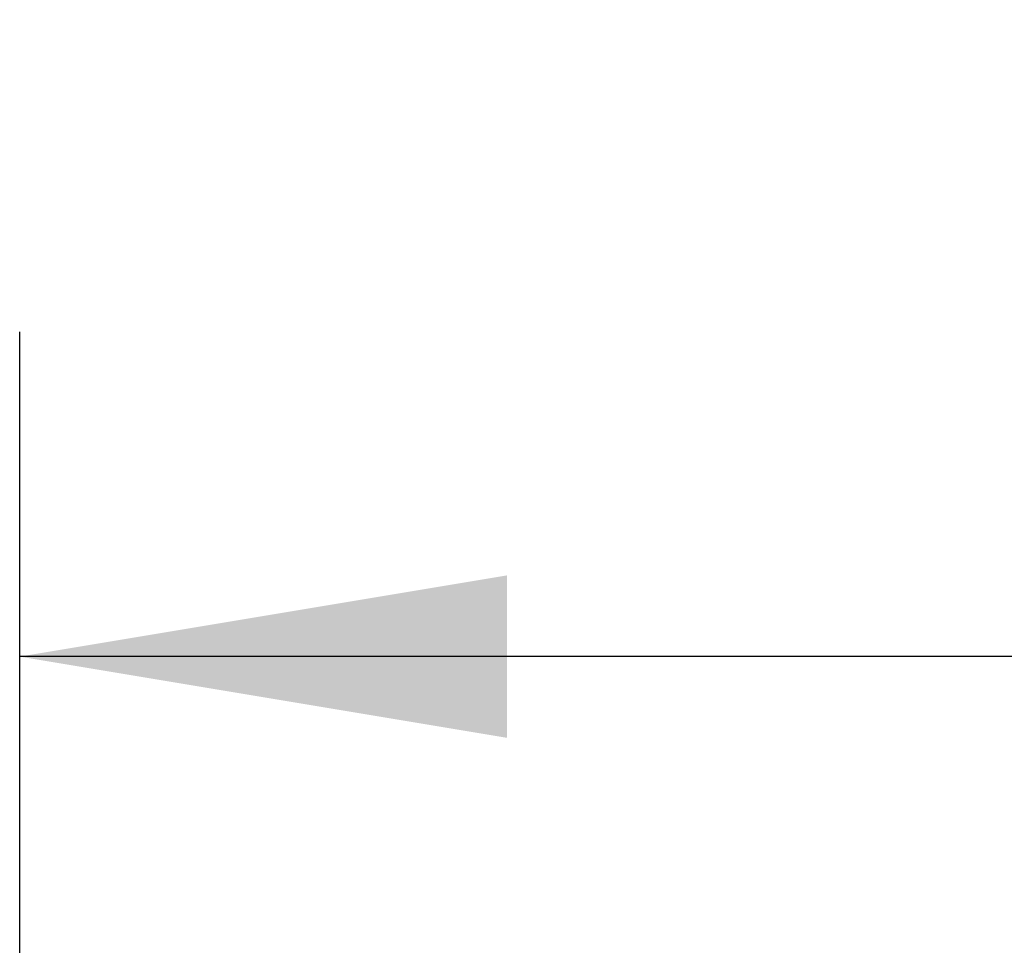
# Model space of a CAD drawing. Header units: millimetres. Extents: x 0 to 420, y 0 to 297.
# Tile 8 of 16: x 57.22 to 63.28, y 222.33 to 228.02. Entities that reach past the tile are written whole.
import ezdxf

# ---------------------------------------------------------------- set-up
doc = ezdxf.new("R2010")
doc.units = ezdxf.units.MM
doc.layers.add('QUOTE', color=174, linetype='Continuous')
doc.styles.add('SLDTEXTSTYLE3', font='TXT', dxfattribs={"width": 0.75})
doc.dimstyles.new('SLDDIMSTYLE0', dxfattribs={"dimtxt": 3, "dimasz": 3, "dimexe": 0, "dimexo": 0.0625, "dimgap": 0.75, "dimtad": 1, "dimlfac": 18.229473, "dimrnd": 1e-09, "dimzin": 12, "dimdsep": 46, "dimtxsty": 'SLDTEXTSTYLE3', "dimsah": 1, "dimcen": 0.09, "dimadec": 0, "dimazin": 3, "dimtfac": 1, "dimtdec": 3, "dimtofl": 0, "dimtmove": 0, "dimatfit": 3, "dimfxl": 0, "dimfrac": 2, "dimtolj": 1, "dimtzin": 12, "dimarcsym": 0})

# ---------------------------------------------------------------- blocks, each defined once
blk = doc.blocks.new('_D')
at = {"layer": 'QUOTE'}
for p, q in [((57.222, 220.1096), (57.222, 226.1031)), ((221.7906, 220.1096), (221.7906, 226.1031)), ((221.7906, 224.1031), (57.222, 224.1031))]:
    blk.add_line(p, q, dxfattribs=at)
for points in [[(57.222, 224.1031), (60.222, 223.6031), (60.222, 224.6031)], [(221.7906, 224.1031), (218.7906, 224.6031), (218.7906, 223.6031)]]:
    blk.add_solid(points, dxfattribs=at)
at = {"layer": 'QUOTE', "insert": (135.073, 227.9703), "char_height": 3, "attachment_point": 1, "style": 'SLDTEXTSTYLE3'}
blk.add_mtext('3000', dxfattribs=at)

msp = doc.modelspace()

# ---------------------------------------------------------------- dimensions: what is measured, and where the dimension line sits
at = {"layer": 'QUOTE'}
dim = msp.add_linear_dim(base=(57.22196, 224.10307), p1=(221.79063, 218.10958), p2=(57.22196, 218.10958), dimstyle='SLDDIMSTYLE0', dxfattribs=at)
dim.commit()
dim.dimension.update_dxf_attribs({"geometry": '_D', "text_midpoint": (139.50629, 224.10307), "dimtype": 160})

doc.saveas('drawing.dxf')
